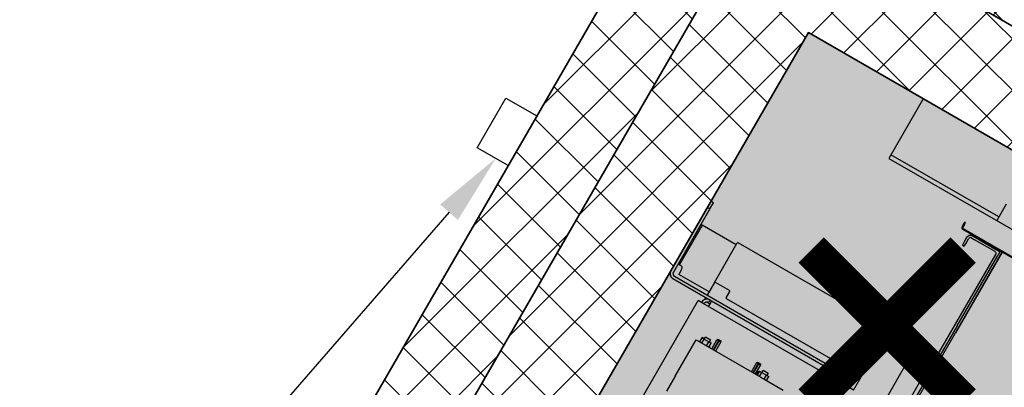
# Model space of a CAD drawing. Header units: millimetres. Extents: x 558 to 24951, y -5755 to 5551.
# Tile 31 of 37: x 23205 to 23342, y 4854 to 4905. Entities that reach past the tile are written whole.
import ezdxf
from ezdxf import colors
from ezdxf.entities.mleader import LeaderData, LeaderLine
from ezdxf.math import Vec2, Vec3

# ---------------------------------------------------------------- set-up
doc = ezdxf.new("R2010")
doc.units = ezdxf.units.MM
doc.layers.get('0').update_dxf_attribs({"color": 252})
doc.layers.get('Defpoints').update_dxf_attribs({"color": 252})
doc.layers.add('FBThlon- Trasy elek.', color=84, linetype='Continuous')
doc.layers.add('K_Dzwig', color=252, linetype='Continuous')
for name, color, linetype, lineweight in [('K_Grube', 252, 'Continuous', 35), ('K_Kreskowanie', 252, 'Continuous', 5), ('K_Wyburzenia', 252, 'Continuous', 5), ('K_Wymiarowanie', 252, 'Continuous', 13)]:
    doc.layers.add(name, color=color, linetype=linetype, lineweight=lineweight)
doc.styles.add('FBThlon - uziom opis', font='romans.shx', dxfattribs={"width": 0.8, "oblique": 15})
doc.styles.add('Zwykły 50', font='romans.shx', dxfattribs={"width": 0.8, "oblique": 10, "height": 7.5})
doc.dimstyles.new('Skala_50', dxfattribs={"dimtxt": 7.5, "dimasz": 1, "dimexe": 1.25, "dimexo": 0.625, "dimgap": 3, "dimtad": 1, "dimdec": 1, "dimlfac": 10, "dimrnd": 0.5, "dimdsep": 46, "dimtxsty": 'Zwykły 50', "dimblk": 'Wymiar', "dimcen": 2.5, "dimse1": 1, "dimse2": 1, "dimazin": 0, "dimtfac": 1, "dimtdec": 1, "dimtix": 1, "dimtmove": 0, "dimatfit": 3, "dimfxl": 1, "dimtfill": 1, "dimarcsym": 0})

# ---------------------------------------------------------------- blocks, each defined once
blk = doc.blocks.new('kabina')
at = {"layer": 'K_Dzwig'}
for p, q in [((17768.07, -7146.85), (17768.07, -7156.45)), ((17908.07, -7146.85), (17768.07, -7146.85)), ((17785.46, -7156.45), (17785.46, -7153.75)), ((17785.46, -7155.85), (17768.07, -7155.85)), ((17768.07, -7156.45), (17908.07, -7156.45)), ((17781.81, -7158.85), (17781.69, -7158.85)), ((17781.69, -7158.85), (17781.69, -7159.15)), ((17781.69, -7159.15), (17781.69, -7159.61)), ((17781.81, -7159.15), (17781.81, -7158.85)), ((17781.81, -7159.15), (17781.81, -7159.61)), ((17781.93, -7159.73), (17814.61, -7159.73)), ((17781.93, -7159.85), (17814.61, -7159.85)), ((17784.11, -7160), (17783.61, -7160)), ((17788.01, -7160), (17784.11, -7160)), ((17784.83, -7159.85), (17784.83, -7159.97)), ((17784.83, -7159.97), (17784.97, -7159.97)), ((17784.97, -7159.97), (17787.28, -7159.97)), ((17787.28, -7159.97), (17787.64, -7159.97)), ((17787.64, -7159.97), (17787.89, -7159.97)), ((17787.89, -7159.85), (17787.89, -7159.97)), ((17788.01, -7159.85), (17788.01, -7160.6)), ((17788.31, -7356.88), (17788.31, -7159.85)), ((17788.31, -7159.86), (17788.31, -7172.91)), ((17783.01, -7160.6), (17783.01, -7161.3)), ((17783.01, -7161.3), (17783.01, -7161.8)), ((17783.31, -7161.3), (17783.31, -7160.6)), ((17783.31, -7161.8), (17783.31, -7161.3)), ((17783.61, -7160.3), (17784.11, -7160.3)), ((17787.41, -7160.3), (17784.11, -7160.3)), ((17787.71, -7177.6), (17787.71, -7160.6)), ((17788.01, -7171.95), (17788.01, -7160.6)), ((17783.01, -7161.8), (17783.31, -7161.8)), ((17788.01, -7171.95), (17788.01, -7256.65)), ((17749.97, -7174.05), (17749.57, -7174.05)), ((17749.57, -7174.55), (17749.57, -7185.55)), ((17749.57, -7175.05), (17749.97, -7175.05)), ((17749.97, -7175.05), (17749.97, -7174.05)), ((17749.97, -7175.05), (17749.97, -7185.25)), ((17783.31, -7176.4), (17783.01, -7176.4)), ((17783.01, -7176.4), (17783.01, -7176.9)), ((17783.31, -7176.9), (17783.31, -7176.4)), ((17750.17, -7177.55), (17749.97, -7177.55)), ((17750.17, -7177.55), (17750.17, -7183.95)), ((17755.66, -7177.55), (17750.17, -7177.55)), ((17755.66, -7183.65), (17755.66, -7177.25)), ((17777.26, -7177.15), (17755.76, -7177.15)), ((17776.66, -7185.65), (17776.66, -7177.75)), ((17779.36, -7177.15), (17777.26, -7177.15)), ((17779.96, -7177.15), (17779.36, -7177.15)), ((17779.96, -7186.95), (17779.96, -7177.15)), ((17783.01, -7176.9), (17783.01, -7177.6)), ((17783.31, -7177.6), (17783.31, -7176.9)), ((17784.11, -7177.9), (17783.61, -7177.9)), ((17784.11, -7177.9), (17787.41, -7177.9)), ((17783.61, -7178.2), (17784.11, -7178.2)), ((17784.11, -7178.2), (17787.41, -7178.2)), ((17784.51, -7178.2), (17784.51, -7178.5)), ((17784.51, -7178.5), (17785.01, -7178.5)), ((17784.51, -7191.16), (17784.51, -7179.07)), ((17786.89, -7178.5), (17785.01, -7178.5)), ((17785.01, -7178.57), (17786.89, -7178.57)), ((17786.89, -7178.5), (17787.3, -7178.5)), ((17787.41, -7178.5), (17787.3, -7178.5)), ((17787.41, -7202.8), (17787.41, -7178.9)), ((17787.71, -7178.8), (17787.71, -7178.9)), ((17787.71, -7178.9), (17787.71, -7178.99)), ((17758.06, -7183.55), (17755.76, -7183.55)), ((17750.17, -7183.95), (17749.97, -7183.95)), ((17750.47, -7183.95), (17750.17, -7183.95)), ((17750.77, -7184.55), (17750.77, -7184.25)), ((17750.77, -7184.55), (17750.77, -7185.15)), ((17755.66, -7183.65), (17755.66, -7185.65)), ((17758.16, -7184.65), (17758.16, -7183.65)), ((17776.56, -7184.75), (17758.26, -7184.75)), ((17750.37, -7185.65), (17778.46, -7185.65)), ((17750.37, -7186.05), (17778.46, -7186.05)), ((17755.66, -7185.15), (17750.77, -7185.15)), ((17755.66, -7186.05), (17755.66, -7186.39)), ((17756.36, -7186.05), (17756.36, -7186.45)), ((17779.46, -7185.65), (17778.46, -7185.65)), ((17778.46, -7186.05), (17779.46, -7186.05)), ((17779.46, -7186.05), (17779.46, -7185.65)), ((17754.96, -7206.45), (17754.96, -7186.95)), ((17755.76, -7186.95), (17754.96, -7186.95)), ((17779.16, -7186.95), (17755.76, -7186.95)), ((17756.63, -7186.55), (17756.07, -7186.55)), ((17778.56, -7186.45), (17778.29, -7186.45)), ((17779.96, -7186.95), (17779.16, -7186.95)), ((17759.96, -7190.37), (17760.03, -7190.25)), ((17759.96, -7191.85), (17759.96, -7190.37)), ((17759.96, -7190.37), (17760.21, -7190.37)), ((17760.03, -7190.25), (17760.22, -7190.25)), ((17760.22, -7190.25), (17760.21, -7190.37)), ((17760.31, -7190.37), (17760.21, -7190.37)), ((17760.21, -7190.37), (17760.21, -7191.85)), ((17760.22, -7190.25), (17760.23, -7190.25)), ((17760.22, -7190.25), (17760.26, -7190.25)), ((17760.26, -7190.25), (17760.29, -7190.25)), ((17760.29, -7190.25), (17760.3, -7190.25)), ((17760.3, -7190.25), (17760.49, -7190.25)), ((17760.31, -7190.37), (17760.3, -7190.25)), ((17760.31, -7190.37), (17760.56, -7190.37)), ((17760.31, -7191.85), (17760.31, -7190.37)), ((17760.49, -7190.25), (17760.56, -7190.37)), ((17760.56, -7190.37), (17760.56, -7191.85)), ((17766.36, -7190.37), (17766.43, -7190.25)), ((17766.36, -7191.85), (17766.36, -7190.37)), ((17766.36, -7190.37), (17766.61, -7190.37)), ((17766.43, -7190.25), (17766.62, -7190.25)), ((17766.62, -7190.25), (17766.61, -7190.37)), ((17766.71, -7190.37), (17766.61, -7190.37)), ((17766.61, -7190.37), (17766.61, -7191.85)), ((17766.62, -7190.25), (17766.63, -7190.25)), ((17766.63, -7190.25), (17766.66, -7190.25)), ((17766.66, -7190.25), (17766.69, -7190.25)), ((17766.69, -7190.25), (17766.7, -7190.25)), ((17766.7, -7190.25), (17766.89, -7190.25)), ((17766.71, -7190.37), (17766.7, -7190.25)), ((17766.71, -7190.37), (17766.96, -7190.37)), ((17766.71, -7191.85), (17766.71, -7190.37)), ((17766.89, -7190.25), (17766.96, -7190.37)), ((17766.96, -7190.37), (17766.96, -7191.85)), ((17757.96, -7191.77), (17758.01, -7191.72)), ((17758.01, -7191.77), (17757.96, -7191.77)), ((17758.36, -7191.16), (17758.01, -7191.16)), ((17758.01, -7191.16), (17758.01, -7191.2)), ((17758.01, -7191.2), (17758.38, -7191.2)), ((17758.01, -7191.2), (17758.01, -7191.85)), ((17758.36, -7191.2), (17758.36, -7190.84)), ((17758.36, -7190.84), (17759.16, -7190.84)), ((17758.38, -7191.2), (17759.13, -7191.2)), ((17758.38, -7191.85), (17758.38, -7191.2)), ((17759.13, -7191.2), (17759.51, -7191.2)), ((17759.13, -7191.85), (17759.13, -7191.2)), ((17759.16, -7190.84), (17759.16, -7191.2)), ((17759.51, -7191.16), (17759.16, -7191.16)), ((17759.51, -7191.16), (17759.51, -7191.2)), ((17759.51, -7191.85), (17759.51, -7191.2)), ((17759.51, -7191.72), (17759.56, -7191.77)), ((17759.56, -7191.77), (17759.51, -7191.77)), ((17767.31, -7191.2), (17767.68, -7191.2)), ((17767.31, -7191.2), (17767.31, -7191.85)), ((17767.66, -7191.2), (17767.66, -7190.84)), ((17767.66, -7190.84), (17768.46, -7190.84)), ((17767.68, -7191.2), (17768.43, -7191.2)), ((17767.68, -7191.85), (17767.68, -7191.2)), ((17768.43, -7191.2), (17768.81, -7191.2)), ((17768.43, -7191.85), (17768.43, -7191.2)), ((17768.46, -7190.84), (17768.46, -7191.2)), ((17768.81, -7191.85), (17768.81, -7191.2)), ((17757.46, -7197.69), (17757.46, -7191.85)), ((17757.46, -7191.85), (17767.86, -7191.85)), ((17767.86, -7191.85), (17770.46, -7191.85)), ((17770.46, -7191.85), (17771.46, -7191.85)), ((17757.46, -7197.69), (17757.46, -7200.1))]:
    blk.add_line(p, q, dxfattribs=at)
for centre, radius, start, end in [((17781.93, -7159.61), 0.24, 180, 270), ((17781.93, -7159.61), 0.12, 180, 270), ((17783.61, -7160.6), 0.6, 90, 180), ((17783.61, -7160.6), 0.3, 90, 180), ((17787.41, -7160.6), 0.3, 0, 90), ((17755.76, -7177.25), 0.1, 90, 180), ((17777.26, -7177.75), 0.6, 90, 180), ((17783.61, -7177.6), 0.6, 180, 270), ((17783.61, -7177.6), 0.3, 180, 270), ((17787.41, -7177.6), 0.6, 270, 0), ((17787.41, -7177.6), 0.3, 270, 0), ((17785.01, -7179.07), 0.5, 90, 180), ((17786.89, -7179.07), 0.5, 34.8287, 90), ((17787.71, -7178.5), 0.5, 214.8287, 233.0707), ((17755.76, -7183.65), 0.1, 90, 180), ((17758.06, -7183.65), 0.1, 0, 90), ((17750.47, -7184.25), 0.3, 0, 90), ((17758.26, -7184.65), 0.1, 180, 270), ((17776.56, -7184.65), 0.1, 270, 0), ((17750.37, -7185.25), 0.8, 180, 270), ((17750.37, -7185.25), 0.4, 180, 270), ((17767.46, -7191.55), 0.345, 115.8739, 238.7677), ((17767.46, -7191.55), 0.33, 117.144, 243.3725)]:
    blk.add_arc(centre, radius, start, end, dxfattribs=at)
for points, knots in [([(17787.41, -7178.2), (17787.45, -7178.2), (17787.52, -7178.21), (17787.63, -7178.24), (17787.74, -7178.29), (17787.83, -7178.37), (17787.91, -7178.46), (17787.96, -7178.57), (17788, -7178.68), (17788.01, -7178.76), (17788.01, -7178.8)], [0, 0, 0, 0, 0.12588, 0.248882, 0.370299, 0.491473, 0.613756, 0.738462, 0.86683, 1, 1, 1, 1]), ([(17787.41, -7178.5), (17787.43, -7178.5), (17787.46, -7178.5), (17787.52, -7178.52), (17787.57, -7178.55), (17787.62, -7178.59), (17787.66, -7178.63), (17787.69, -7178.69), (17787.7, -7178.74), (17787.71, -7178.78), (17787.71, -7178.8)], [0, 0, 0, 0, 0.137366, 0.262722, 0.379719, 0.492821, 0.606948, 0.726897, 0.856818, 1, 1, 1, 1]), ([(17788.01, -7178.9), (17788.01, -7178.92), (17788, -7178.95), (17787.97, -7178.98), (17787.91, -7179), (17787.84, -7179), (17787.75, -7179), (17787.64, -7178.98), (17787.53, -7178.95), (17787.45, -7178.92), (17787.41, -7178.9)], [0, 0, 0, 0, 0.12588, 0.248882, 0.370299, 0.491473, 0.613756, 0.738462, 0.86683, 1, 1, 1, 1])]:
    blk.add_open_spline(points, degree=3, knots=knots, dxfattribs=at)
for points in [[(17756.36, -7186.05), (17756.24, -7186.07), (17756, -7186.09), (17755.71, -7186.3), (17755.5, -7186.6), (17755.47, -7186.83), (17755.46, -7186.95)], [(17756.63, -7186.95), (17756.63, -7186.83), (17756.63, -7186.6), (17756.63, -7186.3), (17756.63, -7186.09), (17756.63, -7186.07), (17756.63, -7186.05)], [(17778.29, -7186.05), (17778.29, -7186.07), (17778.29, -7186.09), (17778.29, -7186.3), (17778.29, -7186.6), (17778.29, -7186.83), (17778.29, -7186.95)], [(17779.46, -7186.95), (17779.44, -7186.83), (17779.42, -7186.6), (17779.21, -7186.3), (17778.91, -7186.09), (17778.68, -7186.07), (17778.56, -7186.05)], [(17756.36, -7186.45), (17756.29, -7186.46), (17756.16, -7186.47), (17756, -7186.59), (17755.88, -7186.76), (17755.87, -7186.89), (17755.86, -7186.95)], [(17779.06, -7186.95), (17779.05, -7186.89), (17779.04, -7186.76), (17778.92, -7186.59), (17778.75, -7186.47), (17778.62, -7186.46), (17778.56, -7186.45)]]:
    blk.add_open_spline(points, degree=3, dxfattribs=at)
blk = doc.blocks.new('Wymiar')
for p, q in [((0, -5), (0, 5)), ((-3.75, 0), (3.75, 0))]:
    blk.add_line(p, q)
at = {"const_width": 0.5}
blk.add_lwpolyline([(-1.77, -1.77), (1.77, 1.77)], dxfattribs=at)
blk = doc.blocks.new('*D776')
at = {"layer": 'Defpoints', "color": 0}
for p in [(23337.26, 4890.36), (23221.26, 4689.44), (23258.07, 4668.19)]:
    blk.add_point(p, dxfattribs=at)
at = {"layer": 'K_Wymiarowanie', "color": 0, "lineweight": -2, "ltscale": 5}
blk.add_line((23373.57, 4868.24), (23258.57, 4669.05), dxfattribs=at)
at = {"layer": 'K_Wymiarowanie', "color": 0, "linetype": 'ByBlock', "lineweight": -2}
for p, rotation in [((23374.07, 4869.1), 60.00000000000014), ((23258.07, 4668.19), 240.0000000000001)]:
    blk.add_blockref('Wymiar', p, dxfattribs=dict(at, rotation=rotation))
at = {"layer": 'K_Wymiarowanie', "color": 0, "ltscale": 5, "insert": (23310.22, 4772.02), "char_height": 7.5, "attachment_point": 5, "rotation": 60, "style": 'Zwykły 50', "bg_fill": 3, "box_fill_scale": 1.1, "bg_fill_color": 256, "bg_fill_true_color": 13158600, "bg_fill_transparency": 0}
blk.add_mtext('2320', dxfattribs=at)

msp = doc.modelspace()

# ---------------------------------------------------------------- hatches: boundary and pattern name
at = {"layer": 'K_Kreskowanie', "ltscale": 5}
h = msp.add_hatch(dxfattribs=at)
h.set_pattern_fill('ANSI37', color=256, scale=1.6)
h.set_pattern_definition([(45, (2962.861, -2454.189), (-3.5921024, 3.5921024), []), (135, (2962.861, -2454.189), (-3.5921024, -3.5921024), [])])
h.paths.add_polyline_path([(23007.059, 5098.317), (22767.559, 4683.491), (22861.955, 4628.991), (22866.955, 4637.651), (22828.85, 4659.651), (22842.85, 4683.9), (22808.209, 4703.9), (22875.301, 4820.107), (22954.976, 4774.107), (22959.976, 4782.767), (22880.301, 4828.767), (23028.709, 5085.817), (23106.652, 5040.817), (23041.652, 4928.234), (23050.312, 4923.234), (23115.312, 5035.817), (23184.594, 4995.817), (23176.094, 4981.095), (23184.754, 4976.095), (23128.254, 4878.234), (23136.914, 4873.234), (23193.414, 4971.095), (23202.075, 4966.095), (23210.575, 4980.817), (23298.909, 4929.817), (23164.909, 4697.722), (23099.957, 4735.222), (23094.957, 4726.562), (23047.326, 4754.062), (22986.326, 4648.407), (23033.957, 4620.907), (22999.457, 4561.151), (22944.898, 4592.651), (22939.898, 4583.991), (23094.05, 4494.991), (23099.05, 4503.651), (23008.118, 4556.151), (23103.618, 4721.562), (23170.302, 4683.062), (23309.302, 4923.817), (23369.923, 4888.817), (23389.923, 4923.458), (23179.479, 5044.958), (23208.979, 5096.053), (23174.338, 5116.053), (23144.838, 5064.958), (23009.738, 5142.958), (22989.738, 5108.317)])
h.paths.add_polyline_path([(23038.957, 4629.567), (22999.986, 4652.067), (23050.986, 4740.402), (23089.957, 4717.902)], flags=16)
h.paths.add_polyline_path([(22803.209, 4695.24), (22829.19, 4680.24), (22820.19, 4664.651), (22794.209, 4679.651)], flags=16)
h = msp.add_hatch(dxfattribs=at)
h.set_pattern_fill('ANSI37', color=256, scale=1.6)
h.set_pattern_definition([(45, (3295.711, 1306.737), (-3.5921024, 3.5921024), []), (135, (3295.711, 1306.737), (-3.5921024, -3.5921024), [])])
h.paths.add_polyline_path([(23314.792, 4903.327), (23362.423, 4875.827), (23369.923, 4888.817), (23309.302, 4923.817), (23170.302, 4683.062), (23350.435, 4579.062), (23489.435, 4819.817), (23467.784, 4832.317), (23460.284, 4819.327), (23468.944, 4814.327), (23352.944, 4613.409), (23198.792, 4702.409)])
at = {"layer": 'K_Wyburzenia'}
h = msp.add_hatch(dxfattribs=at)
h.set_pattern_fill('AR-CONC', color=256, scale=0.05)
h.set_pattern_definition([(50, (21774.1485, 8065.275), (9.109233, -0.796954), [0.9525, -10.4775]), (355, (21774.1485, 8065.275), (-1.76217, 9.552842), [0.762, -8.38203]), (100.45144, (21774.908, 8065.209), (7.347062, 8.755888), [0.8095, -8.904512]), (46.1842, (21774.148, 8067.815), (13.553952, -2.102116), [1.42875, -15.71625]), (96.63556, (21775.278, 8067.64), (11.870207, 12.371306), [1.21425, -13.35678]), (351.18415, (21774.148, 8067.815), (11.870207, 12.371306), [1.143, -12.572987]), (21, (21775.4185, 8067.18), (7.58072, -5.11326), [0.9525, -10.4775]), (326, (21775.4185, 8067.18), (3.090101, 9.209398), [0.762, -8.382]), (71.45145, (21776.05, 8066.754), (10.67082, 4.096138), [0.8095, -8.904497]), (37.5, (21774.1485, 8065.2752), (0.1544302, 4.227752), [0, -8.2804, 0, -8.509, 0, -8.41375]), (7.5, (21774.1485, 8065.275), (3.340983, 5.009029), [0, -4.8514, 0, -8.0899, 0, -3.20675]), (327.5, (21771.3164, 8065.2752), (6.7795298, -0.2864372), [0, -3.175, 0, -9.906, 0, -13.1445]), (317.5, (21770.0464, 8065.275), (7.406459, 1.271325), [0, -4.1275, 0, -6.5786, 0, -9.3345])])
h.paths.add_polyline_path([(23314.792, 4903.327), (23468.944, 4814.327), (23352.944, 4613.409), (23198.792, 4702.409)])

# ---------------------------------------------------------------- linework, layer by layer
at = {"layer": 'K_Grube', "ltscale": 5}
for p, q in [((23164.909, 4697.722), (23298.909, 4929.817)), ((23170.302, 4683.062), (23309.302, 4923.817)), ((23309.302, 4923.817), (23369.923, 4888.817)), ((23198.792, 4702.409), (23314.792, 4903.327)), ((23314.792, 4903.327), (23362.423, 4875.827))]:
    msp.add_line(p, q, dxfattribs=at)
at = {"layer": 'K_Wyburzenia'}
msp.add_lwpolyline([(23314.792, 4903.327), (23468.944, 4814.327), (23352.944, 4613.409), (23198.792, 4702.409)], close=True, dxfattribs=at)
msp.add_lwpolyline([(23314.792, 4903.327), (23468.944, 4814.327), (23352.944, 4613.409), (23198.792, 4702.409)], close=True, dxfattribs=at)
at = {"layer": 'K_Wyburzenia', "const_width": 5}
for points in [[(23315.166, 4872.952), (23336.379, 4851.739)], [(23336.379, 4872.952), (23315.166, 4851.739)]]:
    msp.add_lwpolyline(points, dxfattribs=at)

# ---------------------------------------------------------------- block references
at = {"layer": 'K_Grube', "rotation": 329.999999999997}
msp.add_blockref('kabina', (11516.626, 19967.44), dxfattribs=at)

# ---------------------------------------------------------------- next in the draw order: dimensions: what is measured, and where the dimension line sits
at = {"layer": 'K_Wymiarowanie', "ltscale": 5}
dim = msp.add_aligned_dim(p1=(23337.256, 4890.357), p2=(23221.256, 4689.439), distance=42.504, dimstyle='Skala_50', dxfattribs=at)
dim.commit()
dim.dimension.update_dxf_attribs({"geometry": '*D776', "text_midpoint": (23310.22, 4772.021)})

# ---------------------------------------------------------------- next in the draw order: linework, layer by layer
at = {"layer": 'FBThlon- Trasy elek.', "color": 6}
msp.add_lwpolyline([(23272.55, 4894.161), (23276.88, 4891.661), (23272.88, 4884.733), (23268.55, 4887.233)], close=True, dxfattribs=at)

# ---------------------------------------------------------------- next in the draw order: leaders
ml = msp.add_multileader_mtext('Standard', dxfattribs=at)
ml.set_content('Korytko\\Pelektryczne', style='FBThlon - uziom opis')
ml.set_leader_properties()
ml.build(insert=Vec2(0, 0))
ml.multileader.update_dxf_attribs({"arrow_head_size": 10})
ctx = ml.context
ctx.base_point, ctx.char_height, ctx.arrow_head_size, ctx.plane_origin, ctx.plane_x_axis, ctx.plane_y_axis = Vec3(23115.602, 4903.626), 18, 10, Vec3(23226.105, 4725.426), Vec3(0.9083939, -0.4181154), Vec3(0.4181154, 0.9083939)
notes = []
notes.append((ctx, [(0, (1, 1, 0), (23237.829, 4847.368), (-0.9083939, 0.4181154), 8, [(0, [(23271.169, 4885.774), (23237.829, 4847.368)], 0, [])])]))
ctx.mtext.insert, ctx.mtext.text_direction, ctx.mtext.width, ctx.mtext.flow_direction = Vec3(23122.436, 4913.691), Vec3(0.9083939, -0.4181154), 257.82455, 5
for ctx, leaders in notes:
    for number, flags, end, landing, length, lines in leaders:
        leader = LeaderData()
        leader.index, (leader.has_last_leader_line, leader.has_dogleg_vector, leader.attachment_direction) = number, flags
        leader.last_leader_point, leader.dogleg_vector, leader.dogleg_length = Vec3(end), Vec3(landing), length
        for number, points, colour, breaks in lines:
            line = LeaderLine()
            line.index, line.vertices, line.color, line.breaks = number, Vec3.list(points), colors.encode_raw_color(colour), breaks
            leader.lines.append(line)
        ctx.leaders.append(leader)

doc.saveas('drawing.dxf')
